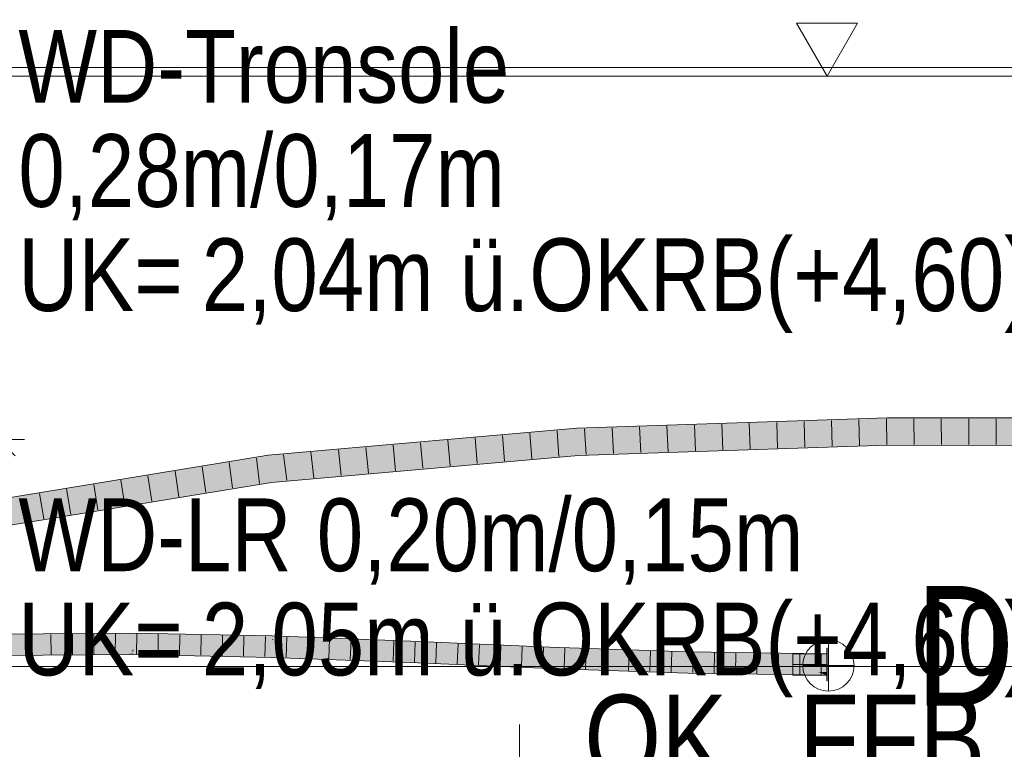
# Model space of a CAD drawing. Extents: x -620 to 300, y 62 to 1107.
# Tile 124 of 256: x -21 to 2, y 965 to 982. Entities that reach past the tile are written whole.
import ezdxf
from ezdxf.lldxf.tags import DXFTag

# ---------------------------------------------------------------- set-up
doc = ezdxf.new("R2010")
doc.units = 0
doc.layers.get('0').update_dxf_attribs({"lineweight": 35})
for name, color, linetype, lineweight, true_color in [('30 -34 Innenwände- 11 Durchbruch', 4, 'Continuous', 9, 0x00ffff), ('30 -35 Decken- 2.1 Treppen Innen 2D', 7, 'Continuous', 9, 0x599559), ('E_Aussparung Bemaßung', 5, 'Continuous', 9, 0x0000ff), ('E_Leerrohr 25', 7, 'Continuous', 9, 0xff8000), ('E_Leerrohr 25-Shading', 7, 'Continuous', 9, 0xff8000), ('E_Leerrohr 32', 7, 'Continuous', 9, 0x00b300), ('E_Leerrohr 32-Shading', 7, 'Continuous', 9, 0x00b300), ('E_Leerrohrdose 32', 7, 'Continuous', 9, 0x99ff99)]:
    doc.layers.add(name, color=color, linetype=linetype, lineweight=lineweight, true_color=true_color)
doc.layers.add('70 -72 Beschriftung- 5 Höhenkoten', color=7, linetype='Continuous', lineweight=15)
doc.layers.add('Detailelementbeschriftung', color=7, linetype='Continuous', lineweight=9)
doc.styles.get("Standard").update_dxf_attribs({"font": 'ARIALN.TTF'})
tags = doc.linetypes.add('grob-A06G9FRA8I', pattern=[14, 3, -8, 3]).pattern_tags.tags
tags[8:9] = [DXFTag(74, 4), DXFTag(75, 0), DXFTag(340, '0'), DXFTag(46, 0.0), DXFTag(50, 0.0), DXFTag(44, 0.0), DXFTag(45, 0.0)]
tags[6:7] = [DXFTag(74, 4), DXFTag(75, 0), DXFTag(340, '0'), DXFTag(46, 0.0), DXFTag(50, 0.0), DXFTag(44, 0.0), DXFTag(45, 0.0)]
tags[4:5] = [DXFTag(74, 4), DXFTag(75, 0), DXFTag(340, '0'), DXFTag(46, 0.0), DXFTag(50, 0.0), DXFTag(44, 0.0), DXFTag(45, 0.0)]
tags = doc.linetypes.add('STRICHPUNKT2', pattern=[12.7, 6.35, -3.175, 0, -3.175]).pattern_tags.tags
tags[10:11] = [DXFTag(74, 4), DXFTag(75, 0), DXFTag(340, '0'), DXFTag(46, 0.0), DXFTag(50, 0.0), DXFTag(44, 0.0), DXFTag(45, 0.0)]
tags[8:9] = [DXFTag(74, 4), DXFTag(75, 0), DXFTag(340, '0'), DXFTag(46, 0.0), DXFTag(50, 0.0), DXFTag(44, 0.0), DXFTag(45, 0.0)]
tags[6:7] = [DXFTag(74, 4), DXFTag(75, 0), DXFTag(340, '0'), DXFTag(46, 0.0), DXFTag(50, 0.0), DXFTag(44, 0.0), DXFTag(45, 0.0)]
tags[4:5] = [DXFTag(74, 4), DXFTag(75, 0), DXFTag(340, '0'), DXFTag(46, 0.0), DXFTag(50, 0.0), DXFTag(44, 0.0), DXFTag(45, 0.0)]

# ---------------------------------------------------------------- blocks, each defined once
blk = doc.blocks.new('Shading-A06G9FND8I', base_point=(-10.6726598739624, 972.0637817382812))
at = {"layer": 'E_Leerrohr 32-Shading', "color": 83, "true_color": 0x7fbd7f}
for points in [[(-5.988305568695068, 972.4774780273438), (-7.667712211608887, 972.4216918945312), (-7.66533374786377, 972.38232421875)], [(-7.662057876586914, 972.328125), (-5.988305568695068, 972.4774780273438), (-7.66533374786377, 972.38232421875)], [(-5.988305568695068, 972.4774780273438), (-7.662057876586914, 972.328125), (-2.07744288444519, 972.6074829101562), (-2.076441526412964, 972.5137939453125)], [(-2.076441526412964, 972.5137939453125), (-0.4211136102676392, 972.5687866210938), (-2.07744288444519, 972.6074829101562), (-0.422624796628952, 972.6625366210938)], [(6.835899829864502, 972.5620727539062), (6.836652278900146, 972.6558227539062), (-0.4211136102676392, 972.5687866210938), (-0.422624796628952, 972.6625366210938)], [(-14.32048797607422, 971.8375244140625), (-7.66533374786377, 972.38232421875), (-7.667712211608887, 972.4216918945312)], [(-14.32048797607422, 971.8375244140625), (-10.6726598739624, 972.0637817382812), (-7.66533374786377, 972.38232421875), (-8.537796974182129, 972.251220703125)], [(-8.537796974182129, 972.251220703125), (-7.662057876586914, 972.328125), (-7.66533374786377, 972.38232421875)], [(-14.88018608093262, 971.788330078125), (-10.6726598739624, 972.0637817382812), (-14.32048797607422, 971.8375244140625)], [(-14.88018608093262, 971.788330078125), (-14.87513160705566, 971.7481079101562), (-10.6726598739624, 972.0637817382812), (-13.66278839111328, 971.8012084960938)], [(-7.634756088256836, 971.8764038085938), (-7.634755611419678, 971.8764038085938), (-1.994907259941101, 972.0637817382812), (-3.821691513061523, 971.9601440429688)], [(-5.983789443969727, 971.8375244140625), (-0.4123056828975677, 972.0225830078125), (-1.994907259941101, 972.0637817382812), (-0.413816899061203, 972.1163330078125)], [(-0.4123056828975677, 972.0225830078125), (6.831514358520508, 972.0158081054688), (-0.413816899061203, 972.1163330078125), (6.831855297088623, 972.0582885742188)], [(-0.413816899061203, 972.1163330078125), (2.033954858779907, 972.0966796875), (2.034004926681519, 972.114013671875)], [(2.033954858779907, 972.0966796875), (6.831855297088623, 972.0582885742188), (2.034004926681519, 972.114013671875), (6.832266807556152, 972.1095581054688)], [(-14.87513160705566, 971.7481079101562), (-14.88018608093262, 971.788330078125), (-15.37471961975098, 971.70751953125)], [(-14.87513160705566, 971.7481079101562), (-14.86851406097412, 971.6953735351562), (-13.66278839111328, 971.8012084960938)], [(-10.58536815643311, 971.6173706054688), (-14.80048847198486, 971.1533203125), (-8.491060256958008, 971.8012084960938), (-8.48739242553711, 971.70751953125)], [(-8.48739242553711, 971.70751953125), (-7.629101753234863, 971.7828369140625), (-8.491060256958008, 971.8012084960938), (-7.634756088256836, 971.8764038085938)], [(-7.634755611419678, 971.8764038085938), (-7.629101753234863, 971.7828369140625), (-3.821691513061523, 971.9601440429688), (-5.983789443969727, 971.8375244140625)], [(-19.26719093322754, 971.0711059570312), (-14.87513160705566, 971.7481079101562), (-15.37471961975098, 971.70751953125)], [(-19.26719093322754, 971.0711059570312), (-15.3454475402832, 971.6173706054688), (-14.87513160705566, 971.7481079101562), (-14.86851406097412, 971.6953735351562)], [(-15.36560440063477, 971.6145629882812), (-16.02575874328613, 971.5159912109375), (-15.41321182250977, 971.6063232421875), (-16.87749862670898, 971.3668823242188)], [(-16.02575874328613, 971.5159912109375), (-15.36560440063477, 971.6145629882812), (-15.84041690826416, 971.5484619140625)], [(-15.41321182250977, 971.6063232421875), (-15.3454475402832, 971.6173706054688), (-15.36560440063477, 971.6145629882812)], [(-14.80048847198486, 971.1533203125), (-10.58536815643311, 971.6173706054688), (-14.80260562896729, 971.1702270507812)], [(-12.49044227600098, 971.4154052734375), (-10.58536815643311, 971.6173706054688), (-14.03199100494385, 971.3148193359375)], [(-16.29699897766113, 971.48486328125), (-19.26719093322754, 971.0711059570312), (-16.47067451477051, 971.4495239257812), (-22.03236198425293, 970.6190185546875)], [(-16.47067451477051, 971.4495239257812), (-22.03236198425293, 970.6190185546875), (-16.87766075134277, 971.3668823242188), (-22.01551818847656, 970.5267944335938)], [(-16.87749862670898, 971.3668823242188), (-16.02575874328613, 971.5159912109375), (-16.87766075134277, 971.3668823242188), (-16.47067451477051, 971.4495239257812)], [(-15.84041690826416, 971.5484619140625), (-16.29699897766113, 971.48486328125), (-16.02575874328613, 971.5159912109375), (-16.47067451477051, 971.4495239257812)], [(-14.81215953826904, 971.246337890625), (-14.80260562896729, 971.1702270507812), (-14.81059646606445, 971.2464599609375), (-12.52644824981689, 971.4115600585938)], [(-12.52644824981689, 971.4115600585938), (-12.49044227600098, 971.4154052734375), (-14.81059646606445, 971.2464599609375), (-14.03199100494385, 971.3148193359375)], [(-18.48402214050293, 970.5968017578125), (-14.81215953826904, 971.246337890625), (-21.88680839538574, 970.0894165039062)], [(-14.81215953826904, 971.246337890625), (-18.48402214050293, 970.5968017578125), (-14.80260562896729, 971.1702270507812), (-15.30281448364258, 971.0712280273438)], [(-15.30330371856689, 971.0711059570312), (-14.80048847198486, 971.1533203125), (-14.80260562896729, 971.1702270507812)], [(-15.30281448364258, 971.0712280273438), (-18.48402214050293, 970.5968017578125), (-16.76508522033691, 970.83203125), (-19.09078788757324, 970.4894409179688)], [(-15.30281448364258, 971.0712280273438), (-16.76508522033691, 970.83203125), (-15.30330371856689, 971.0711059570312)], [(-16.76508522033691, 970.83203125), (-19.09078788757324, 970.4894409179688), (-21.86719131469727, 969.9976196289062), (-21.8673267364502, 969.998291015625)], [(-19.09078788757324, 970.4894409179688), (-21.80752372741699, 970.1007080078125), (-21.93222999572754, 970.0709228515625), (-21.93418502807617, 970.0816650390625)], [(-19.09078788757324, 970.4894409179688), (-21.88339042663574, 970.078125), (-21.8673267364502, 969.998291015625)], [(-18.48402214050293, 970.5968017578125), (-21.51237678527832, 970.1452026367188), (-19.09078788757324, 970.4894409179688), (-21.80752372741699, 970.1007080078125)]]:
    blk.add_solid(points, dxfattribs=at)
at = {"layer": 'E_Leerrohr 32-Shading', "color": 83, "true_color": 0x7fd57f}
for points in [[(-7.662057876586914, 972.328125), (-0.4200426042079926, 972.5023803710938), (-2.076441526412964, 972.5137939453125)], [(-7.662057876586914, 972.328125), (-5.986043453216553, 972.1575317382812), (-0.4200426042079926, 972.5023803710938), (-0.4174652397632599, 972.342529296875)], [(-0.4200426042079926, 972.5023803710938), (-0.4211136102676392, 972.5687866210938), (-2.076441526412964, 972.5137939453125)], [(6.835432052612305, 972.5037841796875), (6.835899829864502, 972.5620727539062), (-0.4200426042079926, 972.5023803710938), (-0.4211136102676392, 972.5687866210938)], [(-0.4200426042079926, 972.5023803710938), (-0.4174652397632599, 972.342529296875), (6.835432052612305, 972.5037841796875), (6.83507776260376, 972.4596557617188)], [(-10.6726598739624, 972.0637817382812), (-7.650766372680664, 972.1412963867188), (-8.537796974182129, 972.251220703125), (-7.65411376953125, 972.1967163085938)], [(-7.65411376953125, 972.1967163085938), (-7.662057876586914, 972.328125), (-8.537796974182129, 972.251220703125)], [(-5.986043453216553, 972.1575317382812), (-7.662057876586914, 972.328125), (-7.65411376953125, 972.1967163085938)], [(-5.986043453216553, 972.1575317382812), (-0.4153552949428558, 972.2117309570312), (-0.4174652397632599, 972.342529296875)], [(2.043111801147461, 972.3822631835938), (-0.4174652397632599, 972.342529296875), (2.04298996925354, 972.3402709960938)], [(6.833071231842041, 972.209716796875), (6.834083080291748, 972.3358154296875), (-0.4153552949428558, 972.2117309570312), (-0.4174652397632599, 972.342529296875)], [(6.83507776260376, 972.4596557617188), (2.043111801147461, 972.3822631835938), (6.834083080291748, 972.3358154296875), (2.04298996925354, 972.3402709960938)], [(-10.6726598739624, 972.0637817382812), (-13.66278839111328, 971.8012084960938), (-12.40469360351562, 971.8173828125)], [(-7.648406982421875, 972.1022338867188), (-10.6726598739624, 972.0637817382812), (-10.69324588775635, 971.8392944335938), (-12.40469360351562, 971.8173828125)], [(-7.648406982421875, 972.1022338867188), (-10.69324588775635, 971.8392944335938), (-10.59397888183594, 971.8436279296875)], [(-10.6726598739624, 972.0637817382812), (-7.648406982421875, 972.1022338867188), (-7.650766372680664, 972.1412963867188)], [(-10.58536815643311, 971.6173706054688), (-7.634756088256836, 971.8764038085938), (-10.59397888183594, 971.8436279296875), (-7.648406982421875, 972.1022338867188)], [(-7.650766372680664, 972.1412963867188), (-5.986043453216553, 972.1575317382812), (-7.65411376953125, 972.1967163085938)], [(-7.650766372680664, 972.1412963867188), (-7.648407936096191, 972.102294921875), (-6.878761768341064, 972.1488037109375)], [(-7.648407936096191, 972.102294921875), (-7.648406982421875, 972.1022338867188), (-6.878761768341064, 972.1488037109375), (-5.986043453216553, 972.1575317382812)], [(-7.634756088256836, 971.8764038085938), (-1.994907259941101, 972.0637817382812), (-7.648406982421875, 972.1022338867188), (-5.986043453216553, 972.1575317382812)], [(-5.986043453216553, 972.1575317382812), (-1.994907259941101, 972.0637817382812), (-0.4153552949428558, 972.2117309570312), (-0.413816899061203, 972.1163330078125)], [(-0.4153552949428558, 972.2117309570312), (6.832266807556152, 972.1095581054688), (6.833071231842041, 972.209716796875)], [(-0.4153552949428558, 972.2117309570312), (-0.4142239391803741, 972.1415405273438), (6.832266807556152, 972.1095581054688), (2.034004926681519, 972.114013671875)], [(-0.4142239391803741, 972.1415405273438), (-0.413816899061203, 972.1163330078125), (2.034004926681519, 972.114013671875)], [(-13.66278839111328, 971.8012084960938), (-14.86851406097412, 971.6953735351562), (-12.94368648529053, 971.7406616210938), (-14.86363983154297, 971.6565551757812)], [(-14.03199100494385, 971.3148193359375), (-10.58536815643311, 971.6173706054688), (-14.06509113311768, 971.5389404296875), (-10.59397888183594, 971.8436279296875)], [(-10.59397888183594, 971.8436279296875), (-12.52402210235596, 971.7590942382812), (-14.06509113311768, 971.5389404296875)], [(-13.66278839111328, 971.8012084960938), (-12.94368648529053, 971.7406616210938), (-12.40469360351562, 971.8173828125)], [(-11.4212121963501, 971.8299560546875), (-12.40469360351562, 971.8173828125), (-11.62916564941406, 971.7982788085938), (-12.94368648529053, 971.7406616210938)], [(-10.69324588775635, 971.8392944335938), (-11.4212121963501, 971.8299560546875), (-11.62916564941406, 971.7982788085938)], [(-15.41321182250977, 971.6063232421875), (-16.87749862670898, 971.3668823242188), (-21.97485160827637, 970.3042602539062), (-21.97961044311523, 970.3302612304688)], [(-15.41321182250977, 971.6063232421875), (-21.97485160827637, 970.3042602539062), (-19.3877067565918, 970.8167114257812)], [(-15.3454475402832, 971.6173706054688), (-19.3877067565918, 970.8167114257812), (-14.84033679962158, 971.4708251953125), (-21.93147087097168, 970.3113403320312)], [(-19.3877067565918, 970.8167114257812), (-15.3454475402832, 971.6173706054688), (-15.41321182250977, 971.6063232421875)], [(-14.86363983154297, 971.6565551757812), (-14.86851406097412, 971.6953735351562), (-15.3454475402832, 971.6173706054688)], [(-15.3454475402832, 971.6173706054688), (-14.84033679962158, 971.4708251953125), (-14.86363983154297, 971.6565551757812)], [(-14.86363983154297, 971.6565551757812), (-14.84033679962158, 971.4708251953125), (-12.94368648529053, 971.7406616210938)], [(-12.52402210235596, 971.7590942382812), (-12.94368648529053, 971.7406616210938), (-14.06509113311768, 971.5389404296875), (-14.84033679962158, 971.4708251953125)], [(-16.87749862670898, 971.3668823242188), (-22.01551818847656, 970.5267944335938), (-21.97961044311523, 970.3302612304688)], [(-21.88680839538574, 970.0894165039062), (-14.81215953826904, 971.246337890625), (-21.93147087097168, 970.3113403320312), (-14.84033679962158, 971.4708251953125)], [(-14.84033679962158, 971.4708251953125), (-14.81215953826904, 971.246337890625), (-14.06509113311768, 971.5389404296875), (-14.03199100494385, 971.3148193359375)], [(-19.3877067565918, 970.8167114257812), (-21.97485160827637, 970.3042602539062), (-21.93147087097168, 970.3113403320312)]]:
    blk.add_solid(points, dxfattribs=at)
blk = doc.blocks.new('Shading-A06G9FOF8I', base_point=(-11.54458999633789, 967.4410400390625))
at = {"layer": 'E_Leerrohr 25-Shading', "color": 43, "true_color": 0xd7ab7f}
for points in [[(-21.2753963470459, 967.60400390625), (-21.27341842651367, 967.53076171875), (-18.03078651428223, 967.6309814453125), (-18.03124618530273, 967.5578002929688)], [(-14.78683280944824, 967.5632934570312), (-18.03078651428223, 967.6309814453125), (-16.69275093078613, 967.5298461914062), (-18.03124618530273, 967.5578002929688)], [(-14.78683280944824, 967.5632934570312), (-16.69275093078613, 967.5298461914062), (-14.78863620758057, 967.501708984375)], [(-16.69275093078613, 967.5298461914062), (-14.78897666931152, 967.4901123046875), (-14.78863620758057, 967.501708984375)], [(-11.54561901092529, 967.415283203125), (-14.78863620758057, 967.501708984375), (-14.57268238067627, 967.48193359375), (-14.78897666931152, 967.4901123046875)], [(-11.54458999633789, 967.4410400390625), (-14.78683280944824, 967.5632934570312), (-11.54561901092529, 967.415283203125), (-14.78863620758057, 967.501708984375)], [(-11.54561901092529, 967.415283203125), (-14.57268238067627, 967.48193359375), (-11.54604244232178, 967.4047241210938)], [(-14.57268238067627, 967.48193359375), (-11.54751300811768, 967.3678588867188), (-11.54604244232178, 967.4047241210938)], [(-8.712525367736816, 967.321533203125), (-9.45960807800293, 967.3530883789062), (-11.54604244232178, 967.4047241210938), (-11.54561901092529, 967.415283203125)], [(-9.45960807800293, 967.3530883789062), (-11.54458999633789, 967.4410400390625), (-11.54561901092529, 967.415283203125)], [(-21.26386642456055, 967.1773681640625), (-18.03362274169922, 967.1793823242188), (-18.03346633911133, 967.2042236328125)], [(-21.26386642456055, 967.1773681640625), (-18.65068054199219, 967.146728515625), (-18.03362274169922, 967.1793823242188), (-18.0338249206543, 967.1472778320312)], [(-18.03362274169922, 967.1793823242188), (-18.0338249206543, 967.1472778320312), (-16.41609382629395, 967.1233520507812)], [(-18.03362274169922, 967.1793823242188), (-14.80041885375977, 967.0994873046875), (-18.03346633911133, 967.2042236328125), (-14.79990196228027, 967.1171264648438)], [(-14.80041885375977, 967.0994873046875), (-18.03362274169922, 967.1793823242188), (-16.41609382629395, 967.1233520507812)], [(-14.79990196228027, 967.1171264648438), (-14.79932880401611, 967.13671875), (-18.03346633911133, 967.2042236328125)], [(-11.54751300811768, 967.3678588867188), (-8.304586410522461, 967.3043212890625), (-11.54604244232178, 967.4047241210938), (-8.712525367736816, 967.321533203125)], [(-8.306140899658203, 967.2637329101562), (-8.304586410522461, 967.3043212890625), (-9.85088062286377, 967.2962646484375), (-11.54751300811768, 967.3678588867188)], [(-9.740632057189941, 967.2939453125), (-9.85088062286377, 967.2962646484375), (-8.307387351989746, 967.2311401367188)], [(-9.014809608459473, 967.2786254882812), (-9.740632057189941, 967.2939453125), (-8.306869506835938, 967.2446899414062), (-8.307387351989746, 967.2311401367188)], [(-8.306869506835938, 967.2446899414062), (-8.306140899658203, 967.2637329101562), (-9.014809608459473, 967.2786254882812)], [(-8.307387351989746, 967.2311401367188), (-7.802148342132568, 967.2252197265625), (-8.306869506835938, 967.2446899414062)], [(-5.069137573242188, 967.119873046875), (-7.802148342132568, 967.2252197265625), (-8.307387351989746, 967.2311401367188)], [(-7.802148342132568, 967.2252197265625), (-8.306140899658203, 967.2637329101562), (-8.306869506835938, 967.2446899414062)], [(-8.306140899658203, 967.2637329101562), (-7.514256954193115, 967.2501220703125), (-8.304586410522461, 967.3043212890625), (-7.513798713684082, 967.2771606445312)], [(-8.306140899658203, 967.2637329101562), (-7.802148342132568, 967.2252197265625), (-7.514256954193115, 967.2501220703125), (-7.514736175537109, 967.2218627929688)], [(-7.802148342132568, 967.2252197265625), (-7.514857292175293, 967.214111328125), (-7.514736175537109, 967.2218627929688)], [(-7.514857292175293, 967.214111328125), (-5.069137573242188, 967.119873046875), (-7.514736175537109, 967.2218627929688), (-5.067360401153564, 967.1930541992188)], [(-7.514736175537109, 967.2218627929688), (-5.067360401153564, 967.1930541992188), (-7.514256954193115, 967.2501220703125), (-5.940014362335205, 967.2230834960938)], [(-7.514256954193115, 967.2501220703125), (-5.940014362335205, 967.2230834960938), (-7.513798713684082, 967.2771606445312)], [(-4.603150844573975, 967.1864624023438), (-5.067360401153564, 967.1930541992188), (-1.832947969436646, 967.0739135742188), (-5.069137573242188, 967.119873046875)], [(-1.832947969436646, 967.1471557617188), (-4.603150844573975, 967.1864624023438), (-1.832947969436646, 967.1193237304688)], [(-4.603150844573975, 967.1864624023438), (-1.832947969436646, 967.0739135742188), (-1.832947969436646, 967.1193237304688)], [(-18.65068054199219, 967.146728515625), (-21.26386642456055, 967.1773681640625), (-21.26338195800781, 967.159423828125)], [(-21.26297950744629, 967.1445922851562), (-18.65068054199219, 967.146728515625), (-21.26338195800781, 967.159423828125)], [(-20.00875663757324, 967.1356201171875), (-18.3606128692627, 967.1453247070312), (-21.26297950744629, 967.1445922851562), (-18.65068054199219, 967.146728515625)], [(-21.26297950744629, 967.1445922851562), (-21.26253890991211, 967.1282958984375), (-20.00875663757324, 967.1356201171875)], [(-21.26222801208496, 967.1167602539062), (-20.00876617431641, 967.1356201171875), (-21.26253890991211, 967.1282958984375)], [(-21.26222801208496, 967.1167602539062), (-19.53064918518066, 967.126953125), (-20.00876617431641, 967.1356201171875), (-19.27418899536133, 967.1304321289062)], [(-21.12174606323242, 967.1053466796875), (-19.53064918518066, 967.126953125), (-21.26192283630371, 967.1054077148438), (-21.26222801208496, 967.1167602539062)], [(-21.12174606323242, 967.1053466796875), (-18.64430046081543, 967.1259155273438), (-19.53064918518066, 967.126953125), (-19.12232971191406, 967.1293334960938)], [(-20.00876617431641, 967.1356201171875), (-19.27418899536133, 967.1304321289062), (-18.3606128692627, 967.1453247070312), (-18.22414970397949, 967.1446533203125)], [(-19.53064918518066, 967.126953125), (-19.122314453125, 967.1293334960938), (-19.27418899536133, 967.1304321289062)], [(-19.27418899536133, 967.1304321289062), (-18.03384780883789, 967.1437377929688), (-18.22414970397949, 967.1446533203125)], [(-19.27418899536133, 967.1304321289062), (-19.122314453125, 967.1293334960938), (-18.03384780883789, 967.1437377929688), (-18.03389739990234, 967.1357421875)], [(-18.64430046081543, 967.1259155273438), (-18.03392791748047, 967.1309814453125), (-19.12232971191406, 967.1293334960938), (-18.03389739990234, 967.1357421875)], [(-18.3606128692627, 967.1453247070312), (-18.0338249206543, 967.1472778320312), (-18.65068054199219, 967.146728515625)], [(-18.22414970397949, 967.1446533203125), (-18.0338249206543, 967.1472778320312), (-18.3606128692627, 967.1453247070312)], [(-18.03384780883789, 967.1437377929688), (-18.0338249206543, 967.1472778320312), (-18.22414970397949, 967.1446533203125)], [(-17.49152565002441, 967.1277465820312), (-18.03389739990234, 967.1357421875), (-17.49178504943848, 967.1196899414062), (-18.03392791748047, 967.1309814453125)], [(-18.03384780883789, 967.1437377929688), (-18.03389739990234, 967.1357421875), (-17.71732521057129, 967.1310424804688)], [(-14.80075550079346, 967.0880126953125), (-14.80041885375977, 967.0994873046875), (-18.03384780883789, 967.1437377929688), (-18.0338249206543, 967.1472778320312)], [(-14.80075550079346, 967.0880126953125), (-18.03384780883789, 967.1437377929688), (-17.71732521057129, 967.1310424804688)], [(-14.80075550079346, 967.0880126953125), (-17.49152565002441, 967.1277465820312), (-14.80147361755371, 967.0634765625), (-17.49178504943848, 967.1196899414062)], [(-14.80075550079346, 967.0880126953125), (-14.80147361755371, 967.0634765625), (-11.5621452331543, 967.0016479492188), (-11.56455135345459, 966.9414672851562)], [(-11.56168556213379, 967.01318359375), (-14.80041885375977, 967.0994873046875), (-11.5621452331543, 967.0016479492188), (-14.80075550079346, 967.0880126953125)], [(-11.56162738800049, 967.0145874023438), (-14.79932880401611, 967.13671875), (-11.56168556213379, 967.01318359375), (-14.80041885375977, 967.0994873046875)], [(-11.56455135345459, 966.9414672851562), (-8.320911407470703, 966.8778686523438), (-11.5621452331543, 967.0016479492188), (-10.51321411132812, 966.9703369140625)], [(-10.51321411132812, 966.9703369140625), (-11.44538021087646, 967.0097045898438), (-11.5621452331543, 967.0016479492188), (-11.56168556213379, 967.01318359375)], [(-11.44538021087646, 967.0097045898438), (-11.56162738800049, 967.0145874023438), (-11.56168556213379, 967.01318359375)], [(-8.320911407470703, 966.8778686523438), (-11.56455135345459, 966.9414672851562), (-8.323712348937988, 966.8046875)], [(-6.751199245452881, 966.8239135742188), (-8.320911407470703, 966.8778686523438), (-5.079496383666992, 966.6932373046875), (-8.323712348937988, 966.8046875)], [(-6.751199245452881, 966.8239135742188), (-5.079496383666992, 966.6932373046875), (-5.078705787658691, 966.7257690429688)], [(-5.077719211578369, 966.7664184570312), (-6.751199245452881, 966.8239135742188), (-5.078705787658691, 966.7257690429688)], [(-1.832947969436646, 966.6471557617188), (-5.078705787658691, 966.7257690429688), (-5.079496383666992, 966.6932373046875)], [(-1.832947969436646, 966.6471557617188), (-2.036531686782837, 966.7232666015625), (-5.078705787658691, 966.7257690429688), (-5.077719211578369, 966.7664184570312)], [(-2.036531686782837, 966.7232666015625), (-1.832947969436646, 966.6471557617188), (-1.832947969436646, 966.7183227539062)], [(-1.832947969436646, 966.7203369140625), (-2.036531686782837, 966.7232666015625), (-1.832947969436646, 966.7183227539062)]]:
    blk.add_solid(points, dxfattribs=at)
at = {"layer": 'E_Leerrohr 25-Shading', "color": 31, "true_color": 0xfabd7f}
for points in [[(-18.03124618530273, 967.5578002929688), (-21.27341842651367, 967.53076171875), (-18.03137016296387, 967.5380249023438), (-21.27339935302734, 967.5300903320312)], [(-18.03137016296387, 967.5380249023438), (-21.27339935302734, 967.5300903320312), (-18.03197860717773, 967.441162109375), (-21.26864242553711, 967.3540649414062)], [(-21.26864242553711, 967.3540649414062), (-18.03235626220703, 967.3809814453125), (-18.03197860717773, 967.441162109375)], [(-18.03235626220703, 967.3809814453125), (-15.37249660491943, 967.3643188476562), (-15.21085071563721, 967.4758911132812)], [(-18.03235626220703, 967.3809814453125), (-15.21085071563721, 967.4758911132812), (-18.03197860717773, 967.441162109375)], [(-15.21085071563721, 967.4758911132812), (-18.03137016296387, 967.5380249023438), (-18.03197860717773, 967.441162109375)], [(-16.69275093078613, 967.5298461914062), (-18.03124618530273, 967.5578002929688), (-18.03137016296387, 967.5380249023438)], [(-15.21085071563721, 967.4758911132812), (-14.78897666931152, 967.4901123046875), (-18.03137016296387, 967.5380249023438), (-16.69275093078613, 967.5298461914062)], [(-15.21085071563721, 967.4758911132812), (-15.37249660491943, 967.3643188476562), (-14.78924083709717, 967.4810791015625), (-14.79276847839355, 967.3606567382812)], [(-14.78924083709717, 967.4810791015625), (-14.78897666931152, 967.4901123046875), (-15.21085071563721, 967.4758911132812)], [(-11.54995441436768, 967.3067626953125), (-14.78924083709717, 967.4810791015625), (-14.79382228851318, 967.32470703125)], [(-14.57268238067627, 967.48193359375), (-14.78897666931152, 967.4901123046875), (-14.78924083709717, 967.4810791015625)], [(-11.54995441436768, 967.3067626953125), (-11.54751300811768, 967.3678588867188), (-14.78924083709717, 967.4810791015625), (-14.57268238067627, 967.48193359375)], [(-18.03235626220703, 967.3809814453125), (-21.26864242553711, 967.3540649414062), (-18.03277015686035, 967.3153686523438), (-21.26774597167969, 967.3209228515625)], [(-18.03277015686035, 967.3153686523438), (-21.26774597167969, 967.3209228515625), (-18.03315353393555, 967.2540893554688), (-21.26619529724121, 967.2635498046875)], [(-18.03315353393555, 967.2540893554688), (-21.26619529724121, 967.2635498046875), (-18.07039833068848, 967.2039184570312), (-21.26447868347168, 967.2000122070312)], [(-21.26447868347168, 967.2000122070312), (-21.26386642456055, 967.1773681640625), (-18.07039833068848, 967.2039184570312)], [(-18.03315353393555, 967.2540893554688), (-18.07039833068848, 967.2039184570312), (-18.03346633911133, 967.2042236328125)], [(-18.03346633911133, 967.2042236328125), (-17.06079483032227, 967.2369995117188), (-18.03315353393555, 967.2540893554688)], [(-18.03346633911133, 967.2042236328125), (-14.79755306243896, 967.1973266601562), (-17.06079483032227, 967.2369995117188)], [(-18.03346633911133, 967.2042236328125), (-18.01875686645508, 967.2039184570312), (-14.79755306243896, 967.1973266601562), (-14.79764842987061, 967.194091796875)], [(-18.03315353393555, 967.2540893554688), (-17.48743438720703, 967.2445068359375), (-18.03277015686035, 967.3153686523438), (-17.48649597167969, 967.2713012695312)], [(-15.42708587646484, 967.3265991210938), (-18.03235626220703, 967.3809814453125), (-18.03277015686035, 967.3153686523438)], [(-17.4848747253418, 967.3176879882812), (-18.03277015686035, 967.3153686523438), (-17.48649597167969, 967.2713012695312)], [(-18.03235626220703, 967.3809814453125), (-15.42708587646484, 967.3265991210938), (-15.37249660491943, 967.3643188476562)], [(-16.30363464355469, 967.1986694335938), (-18.01875686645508, 967.2039184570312), (-14.79932880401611, 967.13671875)], [(-17.48743438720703, 967.2445068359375), (-17.06079483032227, 967.2369995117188), (-17.48649597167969, 967.2713012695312)], [(-15.86057472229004, 967.3247680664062), (-17.4848747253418, 967.3176879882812), (-17.06079483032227, 967.2369995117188), (-17.48649597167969, 967.2713012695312)], [(-15.86057472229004, 967.3247680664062), (-17.06079483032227, 967.2369995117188), (-15.08953189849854, 967.303466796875)], [(-17.06079483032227, 967.2369995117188), (-14.79755306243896, 967.1973266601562), (-15.08953189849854, 967.303466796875), (-14.7946834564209, 967.2952880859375)], [(-14.79881572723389, 967.1542358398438), (-15.71370124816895, 967.1968994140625), (-14.79932880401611, 967.13671875), (-16.30363464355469, 967.1986694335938)], [(-15.08953189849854, 967.303466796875), (-14.79415321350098, 967.3134155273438), (-15.86057472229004, 967.3247680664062), (-15.42708587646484, 967.3265991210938)], [(-14.79764842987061, 967.194091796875), (-15.71370124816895, 967.1968994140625), (-14.79881572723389, 967.1542358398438)], [(-15.37249660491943, 967.3643188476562), (-15.42708587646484, 967.3265991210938), (-14.79276847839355, 967.3606567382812), (-14.79382228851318, 967.32470703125)], [(-14.79415321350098, 967.3134155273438), (-14.79382228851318, 967.32470703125), (-15.42708587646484, 967.3265991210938)], [(-14.7946834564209, 967.2952880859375), (-14.79415321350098, 967.3134155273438), (-15.08953189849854, 967.303466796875)], [(-14.31050872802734, 967.1331787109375), (-14.79764842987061, 967.194091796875), (-14.79881572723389, 967.1542358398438)], [(-14.63869285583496, 967.1931762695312), (-14.79755306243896, 967.1973266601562), (-14.79764842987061, 967.194091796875)], [(-14.31050872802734, 967.1331787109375), (-11.5576868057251, 967.1132202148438), (-14.79764842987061, 967.194091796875), (-14.63869285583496, 967.1931762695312)], [(-11.5576868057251, 967.1132202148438), (-11.55507755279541, 967.1785888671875), (-14.79755306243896, 967.1973266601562), (-14.7946834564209, 967.2952880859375)], [(-11.55507755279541, 967.1785888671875), (-11.55457019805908, 967.1912231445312), (-14.7946834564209, 967.2952880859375), (-14.79415321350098, 967.3134155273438)], [(-11.54995441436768, 967.3067626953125), (-14.79382228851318, 967.32470703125), (-11.55348300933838, 967.218505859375), (-14.79415321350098, 967.3134155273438)], [(-14.79415321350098, 967.3134155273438), (-11.55457019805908, 967.1912231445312), (-11.55348300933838, 967.218505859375)], [(-11.5576868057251, 967.1132202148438), (-9.083449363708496, 967.0435180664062), (-11.55507755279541, 967.1785888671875), (-8.314148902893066, 967.0545043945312)], [(-11.55507755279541, 967.1785888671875), (-11.48071670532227, 967.1757202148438), (-11.55457019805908, 967.1912231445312), (-11.13621711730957, 967.173583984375)], [(-8.307387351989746, 967.2311401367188), (-9.85088062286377, 967.2962646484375), (-11.55457019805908, 967.1912231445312), (-11.54995441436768, 967.3067626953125)], [(-8.308645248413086, 967.1983032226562), (-8.307387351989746, 967.2311401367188), (-11.13621711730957, 967.173583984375), (-11.55457019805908, 967.1912231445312)], [(-9.85088062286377, 967.2962646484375), (-11.54751300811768, 967.3678588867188), (-11.54995441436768, 967.3067626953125)], [(-8.314148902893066, 967.0545043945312), (-8.308645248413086, 967.1983032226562), (-11.13621711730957, 967.173583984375)], [(-8.307387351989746, 967.2311401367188), (-8.314148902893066, 967.0545043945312), (-5.069137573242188, 967.119873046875), (-5.073428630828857, 966.943115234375)], [(-14.79932880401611, 967.13671875), (-14.31050872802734, 967.1331787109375), (-14.79881572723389, 967.1542358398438)], [(-11.56162738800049, 967.0145874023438), (-14.31050872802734, 967.1331787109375), (-14.79932880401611, 967.13671875)], [(-11.56162738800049, 967.0145874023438), (-11.5576868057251, 967.1132202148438), (-14.31050872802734, 967.1331787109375)], [(-11.44538021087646, 967.0097045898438), (-9.083449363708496, 967.0435180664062), (-11.56162738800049, 967.0145874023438), (-11.5576868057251, 967.1132202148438)], [(-11.48071670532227, 967.1757202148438), (-8.314148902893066, 967.0545043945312), (-11.13621711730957, 967.173583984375)], [(-8.317342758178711, 966.9710693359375), (-8.315399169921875, 967.0218505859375), (-11.44538021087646, 967.0097045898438), (-9.083449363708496, 967.0435180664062)], [(-8.317342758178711, 966.9710693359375), (-11.44538021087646, 967.0097045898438), (-8.318408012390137, 966.9432373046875), (-10.51321411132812, 966.9703369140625)], [(-10.51321411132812, 966.9703369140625), (-8.320911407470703, 966.8778686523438), (-8.318408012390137, 966.9432373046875)], [(-8.315399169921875, 967.0218505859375), (-8.314148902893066, 967.0545043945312), (-9.083449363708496, 967.0435180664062)], [(-5.428756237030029, 966.9141845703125), (-5.073543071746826, 966.9384155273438), (-8.318408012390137, 966.9432373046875), (-8.317342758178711, 966.9710693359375)], [(-5.073543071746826, 966.9384155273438), (-5.073428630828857, 966.943115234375), (-8.317342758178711, 966.9710693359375), (-8.315399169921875, 967.0218505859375)], [(-5.073428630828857, 966.943115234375), (-8.314148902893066, 967.0545043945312), (-8.315399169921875, 967.0218505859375)], [(-1.832947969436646, 967.0739135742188), (-5.069137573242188, 967.119873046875), (-4.603904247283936, 966.9364624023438), (-5.073428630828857, 966.943115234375)], [(-1.832947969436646, 967.0739135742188), (-4.603904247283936, 966.9364624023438), (-1.832947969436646, 966.9642944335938)], [(-4.603904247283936, 966.9364624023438), (-1.832947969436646, 966.8971557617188), (-1.832947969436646, 966.9642944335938)], [(-6.751199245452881, 966.8239135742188), (-5.428756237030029, 966.9141845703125), (-8.320911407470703, 966.8778686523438), (-8.318408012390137, 966.9432373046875)], [(-5.075335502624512, 966.8646240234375), (-5.074218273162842, 966.91064453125), (-6.751199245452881, 966.8239135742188), (-5.428756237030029, 966.9141845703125)], [(-6.751199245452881, 966.8239135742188), (-5.077719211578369, 966.7664184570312), (-5.075335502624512, 966.8646240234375)], [(-5.074218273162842, 966.91064453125), (-5.073543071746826, 966.9384155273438), (-5.428756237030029, 966.9141845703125)], [(-5.077719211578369, 966.7664184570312), (-1.832947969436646, 966.8971557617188), (-5.075335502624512, 966.8646240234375)], [(-1.832947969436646, 966.7252807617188), (-1.832947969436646, 966.8971557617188), (-2.036531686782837, 966.7232666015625), (-5.077719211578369, 966.7664184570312)], [(-5.075335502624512, 966.8646240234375), (-1.832947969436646, 966.8971557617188), (-5.074218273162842, 966.91064453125)], [(-1.832947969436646, 966.8971557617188), (-4.603904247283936, 966.9364624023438), (-5.074218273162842, 966.91064453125), (-5.073543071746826, 966.9384155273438)], [(-4.603904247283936, 966.9364624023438), (-5.073428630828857, 966.943115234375), (-5.073543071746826, 966.9384155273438)], [(-1.832947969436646, 966.7203369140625), (-1.832947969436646, 966.7252807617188), (-2.036531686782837, 966.7232666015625)]]:
    blk.add_solid(points, dxfattribs=at)
blk = doc.blocks.new('Shading-A06G9FOR8I', base_point=(-1.820948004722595, 967.2771606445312))
at = {"layer": 'E_Leerrohr 25-Shading', "color": 253, "true_color": 0xababab}
for points in [[(-1.820948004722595, 967.2771606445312), (-1.832947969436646, 967.2771606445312), (-1.820948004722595, 967.2501220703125), (-1.832947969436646, 967.2501220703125)], [(-1.820948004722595, 967.2501220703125), (-1.832947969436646, 967.2501220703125), (-1.820948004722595, 967.2308959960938), (-1.832947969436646, 967.2308349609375)], [(-1.832947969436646, 967.2308349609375), (-1.832947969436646, 967.1658325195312), (-1.820948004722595, 967.2308959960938), (-1.820948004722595, 967.1658325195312)], [(-1.832947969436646, 966.62841796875), (-1.832947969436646, 966.5171508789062), (-1.820948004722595, 966.62841796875), (-1.820948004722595, 966.5171508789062)]]:
    blk.add_solid(points, dxfattribs=at)
at = {"layer": 'E_Leerrohr 25-Shading', "color": 253, "true_color": 0xb6b6b6}
for points in [[(-2.620948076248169, 967.1471557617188), (-2.620948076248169, 966.8971557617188), (-1.832947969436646, 967.1471557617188), (-1.832947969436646, 966.8971557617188)], [(-2.620948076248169, 966.8971557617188), (-2.620948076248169, 966.6471557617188), (-1.832947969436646, 966.8971557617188), (-1.832947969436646, 966.6471557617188)]]:
    blk.add_solid(points, dxfattribs=at)
at = {"layer": 'E_Leerrohr 25-Shading', "color": 9, "true_color": 0xbdbdbd}
for points in [[(-1.832947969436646, 967.1658325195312), (-1.832947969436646, 966.8971557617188), (-1.820948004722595, 967.1658325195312), (-1.820948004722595, 966.8971557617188)], [(-1.820948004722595, 966.8971557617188), (-1.832947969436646, 966.8971557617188), (-1.820948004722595, 966.8330078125), (-1.832947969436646, 966.8330078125)], [(-1.832947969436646, 966.8330078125), (-1.832947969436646, 966.62841796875), (-1.820948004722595, 966.8330078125), (-1.820948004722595, 966.62841796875)]]:
    blk.add_solid(points, dxfattribs=at)
blk = doc.blocks.new('Referenz-A06G9FRB8I')
at = {"layer": '30 -35 Decken- 2.1 Treppen Innen 2D', "color": 0, "linetype": 'Continuous', "ltscale": 0.13}
for p, q in [((-2.537806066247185, 981.887549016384), (-1.82544797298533, 980.653106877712)), ((-1.112741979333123, 981.887549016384), (-2.537806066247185, 981.887549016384)), ((-1.82544797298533, 980.653106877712), (-1.112741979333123, 981.887549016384)), ((36.92455202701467, 980.8531068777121), (-40.57544797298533, 980.8531068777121)), ((36.92455202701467, 980.653106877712), (-40.57544797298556, 980.653106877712)), ((21.32455202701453, 966.8531068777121), (-24.97544797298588, 966.8531068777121))]:
    blk.add_line(p, q, dxfattribs=at)
at = {"layer": '30 -35 Decken- 2.1 Treppen Innen 2D', "color": 0, "linetype": 'grob-A06G9FRA8I', "ltscale": 0.13}
blk.add_line((36.92455202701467, 980.653106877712), (-40.57544797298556, 980.653106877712), dxfattribs=at)
at = {"layer": '70 -72 Beschriftung- 5 Höhenkoten', "color": 0, "linetype": 'Continuous', "ltscale": 0.1500000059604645}
blk.add_line((-9.013036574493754, 961.4964882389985), (-9.013036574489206, 965.496488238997), dxfattribs=at)
at = {"layer": '30 -34 Innenwände- 11 Durchbruch', "color": 0, "linetype": 'Continuous', "ltscale": 0.13, "char_height": 1.7, "attachment_point": 1}
for s, insert in [('{\\fArial Narrow;WD-Tronsole}', (-20.71516036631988, 981.7297046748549)), ('{\\fArial Narrow;0,28m/0,17m}', (-20.71516036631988, 979.2941713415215)), ('{\\fArial Narrow;UK=}', (-20.71516036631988, 976.8586380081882)), ('{\\fArial Narrow;2,04m}', (-16.42848994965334, 976.8586380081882)), ('{\\fArial Narrow;ü.OKRB(+4,60)}', (-10.40614786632, 976.8586380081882)), ('{\\fArial Narrow;0,20m/0,15m}', (-13.74456536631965, 970.7781769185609)), ('{\\fArial Narrow;WD-LR}', (-20.71516036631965, 970.7781769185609)), ('{\\fArial Narrow;UK=}', (-20.71516036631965, 968.3426435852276)), ('{\\fArial Narrow;2,05m}', (-16.42848994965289, 968.3426435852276)), ('{\\fArial Narrow;ü.OKRB(+4,60)}', (-10.40614786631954, 968.3426435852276))]:
    blk.add_mtext(s, dxfattribs=dict(at, insert=insert))
at = {"layer": '70 -72 Beschriftung- 5 Höhenkoten', "color": 0, "linetype": 'ByBlock', "ltscale": 0.1500000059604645, "char_height": 2.013773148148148, "attachment_point": 1}
for s, insert in [('{\\fArial Narrow;OK}', (-7.496237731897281, 966.1906374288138)), ('{\\fArial Narrow;FFB}', (-2.486792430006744, 966.1906374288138))]:
    blk.add_mtext(s, dxfattribs=dict(at, insert=insert))
blk = doc.blocks.new('Kreis-A06G9FT38I')
at = {"color": 0, "linetype": 'ByBlock', "lineweight": -2, "ltscale": 0.13}
blk.add_circle((-1.79242247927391, 966.8731091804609), 0.6000000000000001, dxfattribs=at)
blk = doc.blocks.new('Enddeckel-A06G9FT58I')
at = {"color": 0, "linetype": 'ByBlock', "lineweight": -2, "ltscale": 0.13}
for p, q in [((-1.820948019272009, 967.2771426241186), (-1.83294801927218, 967.2771426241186)), ((-1.83294801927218, 967.2771426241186), (-1.83294801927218, 967.0545437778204)), ((-1.820948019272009, 967.2771426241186), (-1.820948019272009, 967.0545437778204)), ((-1.83294801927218, 967.1471426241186), (-2.620948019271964, 967.1471426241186)), ((-2.620948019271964, 967.1471426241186), (-2.620948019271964, 967.0006960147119)), ((-2.620948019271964, 967.0006960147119), (-2.620948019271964, 966.7935892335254)), ((-1.83294801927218, 967.1471426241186), (-1.83294801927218, 967.0006960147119)), ((-1.83294801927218, 967.0545437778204), (-1.83294801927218, 966.7397414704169)), ((-1.83294801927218, 967.0006960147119), (-1.83294801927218, 966.7935892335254)), ((-1.820948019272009, 967.0545437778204), (-1.820948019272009, 966.7397414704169)), ((-2.620948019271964, 966.7935892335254), (-2.620948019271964, 966.6471426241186)), ((-1.83294801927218, 966.7935892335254), (-1.83294801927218, 966.6471426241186)), ((-1.83294801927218, 966.7397414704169), (-1.83294801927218, 966.5171426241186)), ((-1.820948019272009, 966.7397414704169), (-1.820948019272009, 966.5171426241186)), ((-2.620948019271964, 966.6471426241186), (-1.83294801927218, 966.6471426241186)), ((-1.83294801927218, 966.5171426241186), (-1.820948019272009, 966.5171426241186))]:
    blk.add_line(p, q, dxfattribs=at)
at = {"color": 0, "linetype": 'STRICHPUNKT2', "lineweight": 5, "ltscale": 0.13}
blk.add_line((-1.83294801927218, 966.8971426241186), (-2.620948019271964, 966.8971426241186), dxfattribs=at)
blk = doc.blocks.new('Einzeiliger Text-A06G9FT98I')
at = {"color": 0, "lineweight": -2, "insert": (0.237295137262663, 968.732932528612), "char_height": 2.8, "attachment_point": 1}
blk.add_mtext('{\\fArial Narrow;DN25}', dxfattribs=at)
blk = doc.blocks.new('Flexrohr-A06G9FTB8I')
at = {"color": 0, "linetype": 'ByBlock', "lineweight": -2, "ltscale": 0.13}
for p, q in [((-21.27539626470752, 967.6039812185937), (-18.03078632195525, 967.6309947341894)), ((-20.44651299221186, 967.1259172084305), (-20.45525680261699, 967.5958358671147)), ((-19.94773922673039, 967.1300578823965), (-19.95406518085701, 967.6000153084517)), ((-19.44896558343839, 967.134204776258), (-19.45287343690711, 967.6041885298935)), ((-18.95019196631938, 967.1383578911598), (-18.95168166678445, 967.6083555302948)), ((-18.45141827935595, 967.1425172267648), (-18.45048996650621, 967.6125163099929)), ((-18.03078632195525, 967.6309947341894), (-14.78683280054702, 967.5632925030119)), ((-17.95259840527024, 967.144306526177), (-17.9493742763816, 967.6142954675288)), ((-17.45354175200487, 967.1338781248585), (-17.44864875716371, 967.6038526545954)), ((-16.9544851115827, 967.123452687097), (-16.94792322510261, 967.5934068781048)), ((-16.45542845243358, 967.1130302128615), (-16.44719771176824, 967.5829581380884)), ((-15.95637174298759, 967.1026107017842), (-15.94647224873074, 967.5725064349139)), ((-15.45731495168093, 967.0921941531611), (-15.44574686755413, 967.562051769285)), ((-14.9582580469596, 967.081780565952), (-14.94502159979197, 967.551594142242)), ((-14.78683280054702, 967.5632925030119), (-11.54459022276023, 967.4410439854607)), ((-14.45906255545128, 967.0656035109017), (-14.44477215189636, 967.5353862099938)), ((-13.9598033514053, 967.0467752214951), (-13.94474152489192, 967.5165338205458)), ((-13.46054413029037, 967.0279475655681), (-13.44471091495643, 967.4976807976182)), ((-12.96128488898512, 967.0091205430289), (-12.94468032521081, 967.4788271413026)), ((-12.46202562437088, 966.9902941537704), (-12.44464975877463, 967.4599728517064)), ((-11.96276633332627, 966.9714683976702), (-11.94461921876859, 967.4411179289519)), ((-11.54459022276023, 967.4410439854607), (-8.304586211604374, 967.3043181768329)), ((-11.46343527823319, 966.9521889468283), (-11.44469645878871, 967.4218152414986)), ((-10.96381939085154, 966.9311058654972), (-10.94520153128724, 967.4007369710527)), ((-10.46420350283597, 966.9100227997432), (-10.44570660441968, 967.3796586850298)), ((-9.964587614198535, 966.8889397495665), (-9.946211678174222, 967.3585803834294)), ((-9.464971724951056, 966.8678567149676), (-9.446716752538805, 967.3375020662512)), ((-8.965355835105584, 966.8467736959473), (-8.947221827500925, 967.3164237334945)), ((-8.465739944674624, 966.8256906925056), (-8.447726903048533, 967.2953453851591)), ((-8.304586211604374, 967.3043181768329), (-5.067360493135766, 967.1930703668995)), ((-7.965698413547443, 966.8073897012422), (-7.948443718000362, 967.2770728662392)), ((-7.465486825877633, 966.7902008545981), (-7.449245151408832, 967.2599201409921)), ((-6.965275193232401, 966.7730131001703), (-6.950046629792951, 967.2427663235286)), ((-6.465063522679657, 966.7558264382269), (-6.450848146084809, 967.2256114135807)), ((-5.964851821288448, 966.7386408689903), (-5.951649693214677, 967.208455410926)), ((-5.464640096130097, 966.7214563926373), (-5.452451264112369, 967.1912983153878)), ((-5.067360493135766, 967.1930703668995), (-1.832948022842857, 967.1471426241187)), ((-21.261888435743, 967.1041637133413), (-18.03392726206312, 967.1310045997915)), ((-18.03392726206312, 967.1310045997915), (-14.80147322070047, 967.0635068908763)), ((-14.80147322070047, 967.0635068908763), (-11.56455102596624, 966.9414425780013)), ((-4.964286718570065, 966.7065809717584), (-4.953282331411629, 967.1764521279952)), ((-4.463457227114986, 966.6994648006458), (-4.454212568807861, 967.1693738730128)), ((-3.962627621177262, 966.6923519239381), (-3.95514292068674, 967.1622923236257)), ((-3.461797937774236, 966.6852423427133), (-3.456073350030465, 967.1552074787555)), ((-2.960968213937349, 966.678136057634), (-2.957003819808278, 967.1481193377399)), ((-2.460138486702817, 966.6710330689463), (-2.457934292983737, 967.1410279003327)), ((-1.959308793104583, 966.6639333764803), (-1.958864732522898, 967.1339331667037)), ((-1.832948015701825, 966.6471426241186), (-1.832948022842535, 967.1471426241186)), ((-11.56455102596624, 966.9414425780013), (-8.32371229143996, 966.8046841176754)), ((-8.32371229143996, 966.8046841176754), (-5.0794965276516, 966.693217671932)), ((-5.0794965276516, 966.693217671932), (-1.832948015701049, 966.6471426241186))]:
    blk.add_line(p, q, dxfattribs=at)
blk = doc.blocks.new('Flexrohr-A06G9FTH8I')
at = {"color": 0, "linetype": 'ByBlock', "lineweight": -2, "ltscale": 0.13}
for p, q in [((-0.422624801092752, 972.6625124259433), (-7.667712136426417, 972.4216802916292)), ((-5.564918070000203, 972.4724346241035), (-5.53633361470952, 971.8715140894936)), ((-4.924095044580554, 972.4937443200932), (-4.89786280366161, 971.8927165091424)), ((-4.283271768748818, 972.515049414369), (-4.259392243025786, 971.913923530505)), ((-3.642448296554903, 972.5363499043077), (-3.620921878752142, 971.9351351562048)), ((-3.001624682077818, 972.5576457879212), (-2.982451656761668, 971.9563513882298)), ((-2.360800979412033, 972.5789370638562), (-2.343981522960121, 971.9775722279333)), ((-1.719977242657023, 972.6002237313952), (-1.705511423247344, 971.9987976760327)), ((-1.079153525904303, 972.6215057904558), (-1.067041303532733, 972.0200277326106)), ((-0.4383298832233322, 972.6427832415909), (-0.4285711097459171, 972.041262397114)), ((6.836652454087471, 972.6557931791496), (-0.422624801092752, 972.6625124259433)), ((0.2023154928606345, 972.6427434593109), (0.2107653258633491, 972.0412028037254)), ((0.8429563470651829, 972.6421560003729), (0.8501239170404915, 972.0405986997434)), ((1.483597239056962, 972.6415671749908), (1.489482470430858, 972.0399959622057)), ((2.124238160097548, 972.6409769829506), (2.128840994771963, 972.039394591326)), ((-7.667712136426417, 972.4216802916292), (-14.88018579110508, 971.788358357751)), ((-9.405609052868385, 972.2499264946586), (-9.359983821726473, 971.6500590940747)), ((-8.766346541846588, 972.3060253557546), (-8.724151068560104, 971.7059069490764)), ((-8.127083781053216, 972.3621143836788), (-8.088318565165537, 971.7617646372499)), ((-7.487385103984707, 972.4084779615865), (-7.451748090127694, 971.8079344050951)), ((-6.846563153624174, 972.4298014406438), (-6.813276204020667, 971.8291230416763)), ((-6.205740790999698, 972.4511203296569), (-6.174804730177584, 971.8503162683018)), ((-11.96265323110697, 972.0254328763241), (-11.90332070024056, 971.4267658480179)), ((-11.32339340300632, 972.0815709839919), (-11.26748526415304, 971.4825744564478)), ((-10.68413265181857, 972.1376992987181), (-10.63165075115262, 971.5383928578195)), ((-10.04487114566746, 972.1938178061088), (-9.995816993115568, 971.5942210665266)), ((-0.4123056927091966, 972.0225956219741), (-7.629101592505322, 971.7828460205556)), ((6.83151416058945, 972.0158138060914), (-0.4123056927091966, 972.0225956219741)), ((-14.88018579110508, 971.788358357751), (-22.03236219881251, 970.6190199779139)), ((-7.629101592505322, 971.7828460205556), (-14.80048815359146, 971.1533400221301)), ((-14.51967996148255, 971.8007829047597), (-14.44667502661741, 971.2036289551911)), ((-13.88042550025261, 971.8569599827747), (-13.81083422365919, 971.2593985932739)), ((-13.24116944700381, 971.9131273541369), (-13.17499501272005, 971.3151779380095)), ((-12.60191196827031, 971.9692849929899), (-12.53915722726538, 971.3709670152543)), ((-15.78930720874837, 971.62033250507), (-15.71014524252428, 971.0239635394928)), ((-15.15622107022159, 971.7238041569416), (-15.08000801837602, 971.1270511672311)), ((-17.05547738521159, 971.4133672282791), (-16.97042179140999, 970.8178102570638)), ((-16.42239268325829, 971.516853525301), (-16.34028313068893, 970.9208832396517)), ((-14.80048815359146, 971.1533400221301), (-21.91733979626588, 969.9894408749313)), ((-18.95472577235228, 971.1028645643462), (-18.86084349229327, 970.508635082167)), ((-18.32164403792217, 971.2063727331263), (-18.23070186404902, 970.6116861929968)), ((-17.68856120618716, 971.3098736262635), (-17.600561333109, 970.7147445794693)), ((-20.22088551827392, 970.895826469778), (-20.12113047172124, 970.3025546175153)), ((-19.58780630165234, 970.9993491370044), (-19.49098632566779, 970.4055912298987))]:
    blk.add_line(p, q, dxfattribs=at)
blk = doc.blocks.new('Maß-A06G9FW98I')
at = {"color": 0, "linetype": 'ByBlock', "lineweight": -2, "ltscale": 0.13}
for p, q in [((-21.5572856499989, 988.4349445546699), (-20.7936102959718, 987.6712692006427)), ((-20.57544797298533, 988.0531068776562), (-22.17544797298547, 988.0531068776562)), ((-21.17544797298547, 972.157505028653), (-21.17544797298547, 988.0531068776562)), ((-21.5572856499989, 972.5393427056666), (-20.7936102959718, 971.7756673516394)), ((-20.57544797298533, 972.157505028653), (-22.17544797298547, 972.157505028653))]:
    blk.add_line(p, q, dxfattribs=at)
at = {"color": 0, "linetype": 'ByBlock', "lineweight": -2, "ltscale": 0.13, "char_height": 2, "attachment_point": 1, "rotation": 89.99999999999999}
for s, insert in [('{\\W0.9;\\fArial Narrow|b0|i1;m}', (-23.84211463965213, 981.6320471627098)), ('{\\W0.9;\\fArial Narrow|b0|i1;0,79 }', (-23.84211463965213, 977.1276072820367))]:
    blk.add_mtext(s, dxfattribs=dict(at, insert=insert))

msp = doc.modelspace()

# ---------------------------------------------------------------- linework, layer by layer
at = {"layer": 'E_Leerrohrdose 32', "ltscale": 0.13}
for p, q in [((-1.79242247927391, 967.4731091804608), (-1.79242247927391, 966.2731091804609)), ((-2.392422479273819, 966.8731091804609), (-1.192422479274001, 966.8731091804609))]:
    msp.add_line(p, q, dxfattribs=at)

# ---------------------------------------------------------------- block references
at = {"color": 8, "lineweight": 25, "ltscale": 0.25, "true_color": 0x808080}
msp.add_blockref('Referenz-A06G9FRB8I', (0, 0), dxfattribs=at)
at = {"layer": 'Detailelementbeschriftung', "ltscale": 0.13}
msp.add_blockref('Einzeiliger Text-A06G9FT98I', (0, 0), dxfattribs=at)
at = {"layer": 'E_Aussparung Bemaßung', "ltscale": 0.13}
msp.add_blockref('Maß-A06G9FW98I', (0, 0), dxfattribs=at)
at = {"layer": 'E_Leerrohr 25', "ltscale": 0.13}
for name in ['Flexrohr-A06G9FTB8I', 'Enddeckel-A06G9FT58I']:
    msp.add_blockref(name, (0, 0), dxfattribs=at)
at = {"layer": 'E_Leerrohr 25'}
for name, p in [('Shading-A06G9FOF8I', (-11.54458999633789, 967.4410400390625)), ('Shading-A06G9FOR8I', (-1.820948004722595, 967.2771606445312))]:
    msp.add_blockref(name, p, dxfattribs=at)
at = {"layer": 'E_Leerrohr 32'}
msp.add_blockref('Shading-A06G9FND8I', (-10.6726598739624, 972.0637817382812), dxfattribs=at)
at = {"layer": 'E_Leerrohr 32', "ltscale": 0.13}
msp.add_blockref('Flexrohr-A06G9FTH8I', (0, 0), dxfattribs=at)
at = {"layer": 'E_Leerrohrdose 32', "ltscale": 0.13}
msp.add_blockref('Kreis-A06G9FT38I', (0, 0), dxfattribs=at)

doc.saveas('drawing.dxf')
